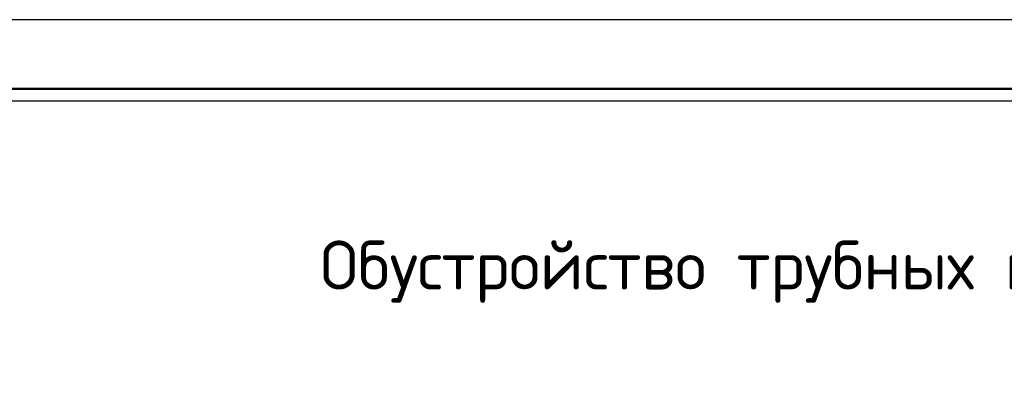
# Model space of a CAD drawing. Header units: millimetres. Extents: x 0 to 21000, y 0 to 29700.
# Tile 11 of 12: x 4018 to 11155, y 27134 to 29700. Entities that reach past the tile are written whole.
import ezdxf

# ---------------------------------------------------------------- set-up
doc = ezdxf.new("R2010")
doc.units = ezdxf.units.MM
doc.layers.add('Standard', color=7, linetype='Continuous', lineweight=25)
doc.layers.add('Общий02', color=7, linetype='Continuous', lineweight=18)
doc.styles.add('ISOCPEUR', font='txt')

msp = doc.modelspace()

# ---------------------------------------------------------------- linework, layer by layer
at = {"layer": 'Standard', "color": 7, "linetype": 'Continuous', "lineweight": 25, "transparency": 33554687}
msp.add_lwpolyline([(0, 0), (21000, 0), (21000, 29700), (0, 29700), (0, 0)], close=True, dxfattribs=at)
at = {"layer": 'Standard', "color": 7, "linetype": 'Continuous', "lineweight": 50, "transparency": 33554687}
msp.add_lwpolyline([(2000, 29200), (20500, 29200), (20500, 500), (2000, 500), (2000, 29200)], close=True, dxfattribs=at)
at = {"layer": 'Standard', "color": 7, "linetype": 'Continuous', "lineweight": 25, "transparency": 33554687}
msp.add_lwpolyline([(1051.4, 29110), (1051.4, 6721), (20596.8, 6721), (20596.8, 29110), (1051.4, 29110)], dxfattribs=at)

# ---------------------------------------------------------------- texts
at = {"layer": 'Общий02', "color": 7, "linetype": 'Continuous', "lineweight": 35, "transparency": 33554687, "insert": (6196.2, 27650.8), "char_height": 354.001, "width": 7498.883, "attachment_point": 7, "style": 'ISOCPEUR'}
msp.add_mtext('\\W0.99;Обустройство трубных проходок', dxfattribs=at)

doc.saveas('drawing.dxf')
